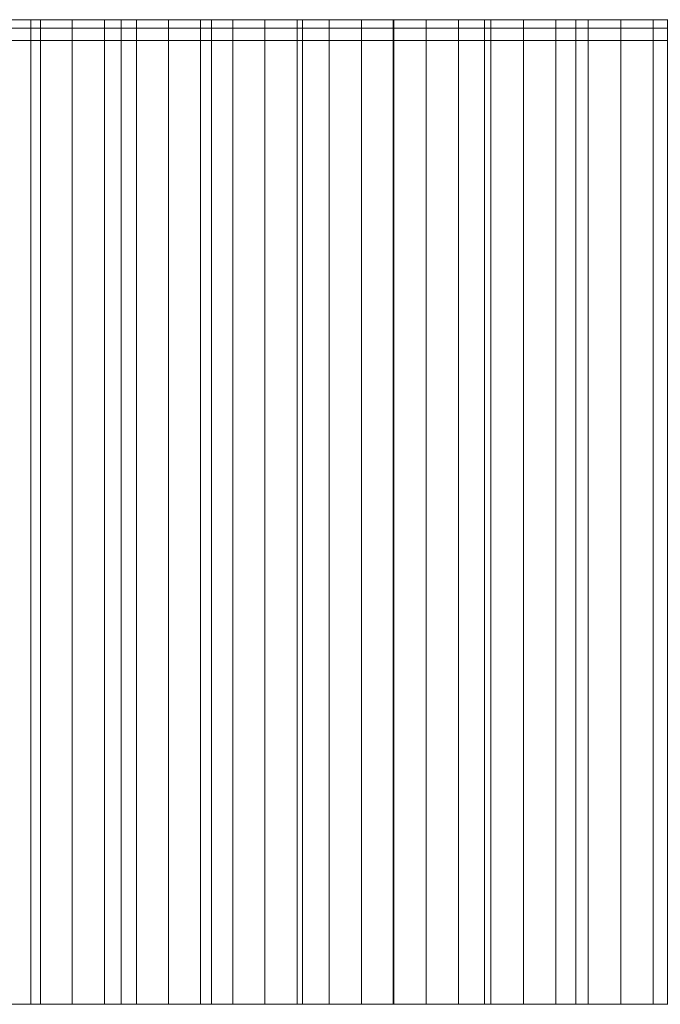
# Model space of a CAD drawing. Header units: centimetres. Extents: x -72 to 74, y -14 to 13.
# Tile 42 of 61: x 15.55 to 18.15, y 9.3 to 13.3. Entities that reach past the tile are written whole.
import ezdxf

# ---------------------------------------------------------------- set-up
doc = ezdxf.new("R2010")
doc.units = ezdxf.units.CM
doc.header["$LTSCALE"] = 2.54
doc.layers.add('Lucido design-1', color=7, linetype='Continuous')

# ---------------------------------------------------------------- blocks, each defined once
blk = doc.blocks.new('Gruppo-2-1')
at = {"color": 230, "linetype": 'Continuous', "lineweight": 9}
for points, invisible_edges in [([(-14.5734, 13.3, -57.895), (29.3447, 13.3, -58.895), (-15.5734, 13.3, -58.895), (-14.5734, 13.3, -57.895)], 13), ([(-14.5734, 13.3, -57.895), (29.3447, 13.3, -57.895), (29.3447, 13.3, -58.895), (-14.5734, 13.3, -57.895)], 12), ([(15.2312, 13.3, 138.7597), (15.5966, 13.3, 138.8795), (15.7645, 13.3, 137.8829), (15.2312, 13.3, 138.7597)], 14), ([(15.2312, 13.3, 138.7597), (15.7645, 13.3, 137.8829), (15.6346, 13.3, 137.8402), (15.2312, 13.3, 138.7597)], 13), ([(15.2312, 13.3, 138.7597), (15.6346, 13.3, 137.8402), (15.5048, 13.3, 137.7971), (15.2312, 13.3, 138.7597)], 13), ([(15.5966, 13.3, 138.8795), (15.9631, 13.3, 138.9962), (16.3306, 13.3, 139.1097), (15.5966, 13.3, 138.8795)], 12), ([(15.5966, 13.3, 138.8795), (16.3306, 13.3, 139.1097), (16.2855, 13.3, 138.0496), (15.5966, 13.3, 138.8795)], 15), ([(15.5966, 13.3, 138.8795), (16.2855, 13.3, 138.0496), (16.1551, 13.3, 138.0085), (15.5966, 13.3, 138.8795)], 13), ([(15.5966, 13.3, 138.8795), (16.1551, 13.3, 138.0085), (16.0248, 13.3, 137.967), (15.5966, 13.3, 138.8795)], 13), ([(15.5966, 13.3, 138.8795), (16.0248, 13.3, 137.967), (15.8946, 13.3, 137.9252), (15.5966, 13.3, 138.8795)], 13), ([(15.5966, 13.3, 138.8795), (15.8946, 13.3, 137.9252), (15.7645, 13.3, 137.8829), (15.5966, 13.3, 138.8795)], 13), ([(16.3306, 13.3, 139.1097), (16.4161, 13.3, 138.0902), (16.2855, 13.3, 138.0496), (16.3306, 13.3, 139.1097)], 13), ([(16.3306, 13.3, 139.1097), (16.6991, 13.3, 139.2201), (17.0684, 13.3, 139.3274), (16.3306, 13.3, 139.1097)], 12), ([(16.3306, 13.3, 139.1097), (17.0684, 13.3, 139.3274), (16.9397, 13.3, 138.2488), (16.3306, 13.3, 139.1097)], 15), ([(16.3306, 13.3, 139.1097), (16.9397, 13.3, 138.2488), (16.8086, 13.3, 138.2098), (16.3306, 13.3, 139.1097)], 13), ([(16.3306, 13.3, 139.1097), (16.8086, 13.3, 138.2098), (16.6777, 13.3, 138.1703), (16.3306, 13.3, 139.1097)], 13), ([(16.3306, 13.3, 139.1097), (16.6777, 13.3, 138.1703), (16.5468, 13.3, 138.1305), (16.3306, 13.3, 139.1097)], 13), ([(16.3306, 13.3, 139.1097), (16.5468, 13.3, 138.1305), (16.4161, 13.3, 138.0902), (16.3306, 13.3, 139.1097)], 13), ([(17.0684, 13.3, 139.3274), (17.0709, 13.3, 138.2874), (16.9397, 13.3, 138.2488), (17.0684, 13.3, 139.3274)], 13), ([(17.0684, 13.3, 139.3274), (17.4387, 13.3, 139.4315), (17.8099, 13.3, 139.5324), (17.0684, 13.3, 139.3274)], 12), ([(17.0684, 13.3, 139.3274), (17.8099, 13.3, 139.5324), (17.7286, 13.3, 138.4744), (17.0684, 13.3, 139.3274)], 15), ([(17.0684, 13.3, 139.3274), (17.7286, 13.3, 138.4744), (17.5968, 13.3, 138.4378), (17.0684, 13.3, 139.3274)], 13), ([(17.0684, 13.3, 139.3274), (17.5968, 13.3, 138.4378), (17.4651, 13.3, 138.4008), (17.0684, 13.3, 139.3274)], 13), ([(17.0684, 13.3, 139.3274), (17.4651, 13.3, 138.4008), (17.3336, 13.3, 138.3634), (17.0684, 13.3, 139.3274)], 13), ([(17.0684, 13.3, 139.3274), (17.3336, 13.3, 138.3634), (17.2022, 13.3, 138.3256), (17.0684, 13.3, 139.3274)], 13), ([(17.0684, 13.3, 139.3274), (17.2022, 13.3, 138.3256), (17.0709, 13.3, 138.2874), (17.0684, 13.3, 139.3274)], 13), ([(17.8099, 13.3, 139.5324), (17.8605, 13.3, 138.5106), (17.7286, 13.3, 138.4744), (17.8099, 13.3, 139.5324)], 13), ([(17.8099, 13.3, 139.5324), (18.1819, 13.3, 139.6301), (18.2568, 13.3, 138.6166), (17.8099, 13.3, 139.5324)], 14), ([(17.8099, 13.3, 139.5324), (18.2568, 13.3, 138.6166), (18.1246, 13.3, 138.5817), (17.8099, 13.3, 139.5324)], 13), ([(17.8099, 13.3, 139.5324), (18.1246, 13.3, 138.5817), (17.9925, 13.3, 138.5463), (17.8099, 13.3, 139.5324)], 13), ([(17.8099, 13.3, 139.5324), (17.9925, 13.3, 138.5463), (17.8605, 13.3, 138.5106), (17.8099, 13.3, 139.5324)], 13), ([(-14.5734, 13.2658, 96.0359), (-2.4276, 13.2658, 126.4085), (35.8883, 13.2658, 139.5837), (-14.5734, 13.2658, 96.0359)], 15), ([(-14.5734, 13.2658, 96.0359), (35.8883, 13.2658, 139.5837), (73.3955, 13.2658, 95.1085), (-14.5734, 13.2658, 96.0359)], 15), ([(-14.5734, 13.2658, -57.895), (-14.5734, 13.2658, 96.0359), (73.3955, 13.2658, 95.1085), (-14.5734, 13.2658, -57.895)], 14), ([(-14.5734, 13.2658, -57.895), (73.3955, 13.2658, 95.1085), (73.3955, 13.2658, -57.895), (-14.5734, 13.2658, -57.895)], 9), ([(-2.4276, 13.2658, 126.4085), (7.8882, 13.2658, 134.4246), (17.0709, 13.2658, 138.2874), (-2.4276, 13.2658, 126.4085)], 15), ([(-2.4276, 13.2658, 126.4085), (17.0709, 13.2658, 138.2874), (35.8883, 13.2658, 139.5837), (-2.4276, 13.2658, 126.4085)], 15), ([(7.8882, 13.2658, 134.4246), (11.8043, 13.2658, 136.3741), (17.0709, 13.2658, 138.2874), (7.8882, 13.2658, 134.4246)], 15), ([(11.8043, 13.2658, 136.3741), (14.8579, 13.2658, 137.5757), (17.0709, 13.2658, 138.2874), (11.8043, 13.2658, 136.3741)], 15), ([(14.8579, 13.2658, 137.5757), (15.2456, 13.2658, 137.7097), (15.7645, 13.2658, 137.8829), (14.8579, 13.2658, 137.5757)], 15), ([(14.8579, 13.2658, 137.5757), (15.7645, 13.2658, 137.8829), (17.0709, 13.2658, 138.2874), (14.8579, 13.2658, 137.5757)], 15), ([(15.2456, 13.2658, 137.7097), (15.5048, 13.2658, 137.7971), (15.7645, 13.2658, 137.8829), (15.2456, 13.2658, 137.7097)], 15), ([(15.5048, 13.2658, 137.7971), (15.6346, 13.2658, 137.8402), (15.7645, 13.2658, 137.8829), (15.5048, 13.2658, 137.7971)], 12), ([(15.7645, 13.2658, 137.8829), (15.8946, 13.2658, 137.9252), (16.0248, 13.2658, 137.967), (15.7645, 13.2658, 137.8829)], 12), ([(15.7645, 13.2658, 137.8829), (16.0248, 13.2658, 137.967), (16.1551, 13.2658, 138.0085), (15.7645, 13.2658, 137.8829)], 13), ([(15.7645, 13.2658, 137.8829), (16.1551, 13.2658, 138.0085), (16.4161, 13.2658, 138.0902), (15.7645, 13.2658, 137.8829)], 15), ([(15.7645, 13.2658, 137.8829), (16.4161, 13.2658, 138.0902), (17.0709, 13.2658, 138.2874), (15.7645, 13.2658, 137.8829)], 15), ([(16.1551, 13.2658, 138.0085), (16.2855, 13.2658, 138.0496), (16.4161, 13.2658, 138.0902), (16.1551, 13.2658, 138.0085)], 12), ([(16.4161, 13.2658, 138.0902), (16.5468, 13.2658, 138.1305), (16.8086, 13.2658, 138.2098), (16.4161, 13.2658, 138.0902)], 14), ([(16.4161, 13.2658, 138.0902), (16.8086, 13.2658, 138.2098), (17.0709, 13.2658, 138.2874), (16.4161, 13.2658, 138.0902)], 15), ([(16.5468, 13.2658, 138.1305), (16.6777, 13.2658, 138.1703), (16.8086, 13.2658, 138.2098), (16.5468, 13.2658, 138.1305)], 12), ([(16.8086, 13.2658, 138.2098), (16.9397, 13.2658, 138.2488), (17.0709, 13.2658, 138.2874), (16.8086, 13.2658, 138.2098)], 12), ([(17.0709, 13.2658, 138.2874), (17.2022, 13.2658, 138.3256), (17.3336, 13.2658, 138.3634), (17.0709, 13.2658, 138.2874)], 12), ([(17.0709, 13.2658, 138.2874), (17.3336, 13.2658, 138.3634), (17.4651, 13.2658, 138.4008), (17.0709, 13.2658, 138.2874)], 13), ([(17.0709, 13.2658, 138.2874), (17.4651, 13.2658, 138.4008), (17.9925, 13.2658, 138.5463), (17.0709, 13.2658, 138.2874)], 15), ([(17.0709, 13.2658, 138.2874), (17.9925, 13.2658, 138.5463), (19.1853, 13.2658, 138.8497), (17.0709, 13.2658, 138.2874)], 15), ([(17.0709, 13.2658, 138.2874), (19.1853, 13.2658, 138.8497), (21.4595, 13.2658, 139.3311), (17.0709, 13.2658, 138.2874)], 15), ([(17.0709, 13.2658, 138.2874), (21.4595, 13.2658, 139.3311), (27.5699, 13.2658, 140.0201), (17.0709, 13.2658, 138.2874)], 15), ([(17.0709, 13.2658, 138.2874), (27.5699, 13.2658, 140.0201), (35.8883, 13.2658, 139.5837), (17.0709, 13.2658, 138.2874)], 15), ([(17.4651, 13.2658, 138.4008), (17.5968, 13.2658, 138.4378), (17.7286, 13.2658, 138.4744), (17.4651, 13.2658, 138.4008)], 12), ([(17.4651, 13.2658, 138.4008), (17.7286, 13.2658, 138.4744), (17.9925, 13.2658, 138.5463), (17.4651, 13.2658, 138.4008)], 15), ([(17.7286, 13.2658, 138.4744), (17.8605, 13.2658, 138.5106), (17.9925, 13.2658, 138.5463), (17.7286, 13.2658, 138.4744)], 12), ([(17.9925, 13.2658, 138.5463), (18.1246, 13.2658, 138.5817), (18.2568, 13.2658, 138.6166), (17.9925, 13.2658, 138.5463)], 12), ([(17.9925, 13.2658, 138.5463), (18.2568, 13.2658, 138.6166), (18.5216, 13.2658, 138.6853), (17.9925, 13.2658, 138.5463)], 15), ([(17.9925, 13.2658, 138.5463), (18.5216, 13.2658, 138.6853), (19.1853, 13.2658, 138.8497), (17.9925, 13.2658, 138.5463)], 15), ([(-14.5734, 13.2158, 96.0359), (-2.4276, 13.2158, 126.4085), (35.8883, 13.2158, 139.5837), (-14.5734, 13.2158, 96.0359)], 15), ([(-14.5734, 13.2158, 96.0359), (35.8883, 13.2158, 139.5837), (73.3955, 13.2158, 95.1085), (-14.5734, 13.2158, 96.0359)], 15), ([(-14.5734, 13.2158, -57.895), (-14.5734, 13.2158, 96.0359), (73.3955, 13.2158, 95.1085), (-14.5734, 13.2158, -57.895)], 14), ([(-14.5734, 13.2158, -57.895), (73.3955, 13.2158, 95.1085), (73.3955, 13.2158, -57.895), (-14.5734, 13.2158, -57.895)], 9), ([(-2.4276, 13.2158, 126.4085), (7.8882, 13.2158, 134.4246), (17.0709, 13.2158, 138.2874), (-2.4276, 13.2158, 126.4085)], 15), ([(-2.4276, 13.2158, 126.4085), (17.0709, 13.2158, 138.2874), (35.8883, 13.2158, 139.5837), (-2.4276, 13.2158, 126.4085)], 15), ([(7.8882, 13.2158, 134.4246), (11.8043, 13.2158, 136.3741), (17.0709, 13.2158, 138.2874), (7.8882, 13.2158, 134.4246)], 15), ([(11.8043, 13.2158, 136.3741), (14.8579, 13.2158, 137.5757), (17.0709, 13.2158, 138.2874), (11.8043, 13.2158, 136.3741)], 15), ([(14.8579, 13.2158, 137.5757), (15.2456, 13.2158, 137.7097), (15.7645, 13.2158, 137.8829), (14.8579, 13.2158, 137.5757)], 15), ([(14.8579, 13.2158, 137.5757), (15.7645, 13.2158, 137.8829), (17.0709, 13.2158, 138.2874), (14.8579, 13.2158, 137.5757)], 15), ([(15.2456, 13.2158, 137.7097), (15.5048, 13.2158, 137.7971), (15.7645, 13.2158, 137.8829), (15.2456, 13.2158, 137.7097)], 15), ([(15.5048, 13.2158, 137.7971), (15.6346, 13.2158, 137.8402), (15.7645, 13.2158, 137.8829), (15.5048, 13.2158, 137.7971)], 12), ([(15.7645, 13.2158, 137.8829), (15.8946, 13.2158, 137.9252), (16.0248, 13.2158, 137.967), (15.7645, 13.2158, 137.8829)], 12), ([(15.7645, 13.2158, 137.8829), (16.0248, 13.2158, 137.967), (16.1551, 13.2158, 138.0085), (15.7645, 13.2158, 137.8829)], 13), ([(15.7645, 13.2158, 137.8829), (16.1551, 13.2158, 138.0085), (16.4161, 13.2158, 138.0902), (15.7645, 13.2158, 137.8829)], 15), ([(15.7645, 13.2158, 137.8829), (16.4161, 13.2158, 138.0902), (17.0709, 13.2158, 138.2874), (15.7645, 13.2158, 137.8829)], 15), ([(16.1551, 13.2158, 138.0085), (16.2855, 13.2158, 138.0496), (16.4161, 13.2158, 138.0902), (16.1551, 13.2158, 138.0085)], 12), ([(16.4161, 13.2158, 138.0902), (16.5468, 13.2158, 138.1305), (16.8086, 13.2158, 138.2098), (16.4161, 13.2158, 138.0902)], 14), ([(16.4161, 13.2158, 138.0902), (16.8086, 13.2158, 138.2098), (17.0709, 13.2158, 138.2874), (16.4161, 13.2158, 138.0902)], 15), ([(16.5468, 13.2158, 138.1305), (16.6777, 13.2158, 138.1703), (16.8086, 13.2158, 138.2098), (16.5468, 13.2158, 138.1305)], 12), ([(16.8086, 13.2158, 138.2098), (16.9397, 13.2158, 138.2488), (17.0709, 13.2158, 138.2874), (16.8086, 13.2158, 138.2098)], 12), ([(17.0709, 13.2158, 138.2874), (17.2022, 13.2158, 138.3256), (17.3336, 13.2158, 138.3634), (17.0709, 13.2158, 138.2874)], 12), ([(17.0709, 13.2158, 138.2874), (17.3336, 13.2158, 138.3634), (17.4651, 13.2158, 138.4008), (17.0709, 13.2158, 138.2874)], 13), ([(17.0709, 13.2158, 138.2874), (17.4651, 13.2158, 138.4008), (17.9925, 13.2158, 138.5463), (17.0709, 13.2158, 138.2874)], 15), ([(17.0709, 13.2158, 138.2874), (17.9925, 13.2158, 138.5463), (19.1853, 13.2158, 138.8497), (17.0709, 13.2158, 138.2874)], 15), ([(17.0709, 13.2158, 138.2874), (19.1853, 13.2158, 138.8497), (21.4595, 13.2158, 139.3311), (17.0709, 13.2158, 138.2874)], 15), ([(17.0709, 13.2158, 138.2874), (21.4595, 13.2158, 139.3311), (27.5699, 13.2158, 140.0201), (17.0709, 13.2158, 138.2874)], 15), ([(17.0709, 13.2158, 138.2874), (27.5699, 13.2158, 140.0201), (35.8883, 13.2158, 139.5837), (17.0709, 13.2158, 138.2874)], 15), ([(17.4651, 13.2158, 138.4008), (17.5968, 13.2158, 138.4378), (17.7286, 13.2158, 138.4744), (17.4651, 13.2158, 138.4008)], 12), ([(17.4651, 13.2158, 138.4008), (17.7286, 13.2158, 138.4744), (17.9925, 13.2158, 138.5463), (17.4651, 13.2158, 138.4008)], 15), ([(17.7286, 13.2158, 138.4744), (17.8605, 13.2158, 138.5106), (17.9925, 13.2158, 138.5463), (17.7286, 13.2158, 138.4744)], 12), ([(17.9925, 13.2158, 138.5463), (18.1246, 13.2158, 138.5817), (18.2568, 13.2158, 138.6166), (17.9925, 13.2158, 138.5463)], 12), ([(17.9925, 13.2158, 138.5463), (18.2568, 13.2158, 138.6166), (18.5216, 13.2158, 138.6853), (17.9925, 13.2158, 138.5463)], 15), ([(17.9925, 13.2158, 138.5463), (18.5216, 13.2158, 138.6853), (19.1853, 13.2158, 138.8497), (17.9925, 13.2158, 138.5463)], 15), ([(-14.5734, 9.3, -57.895), (29.3447, 9.3, -58.895), (-15.5734, 9.3, -58.895), (-14.5734, 9.3, -57.895)], 13), ([(-14.5734, 9.3, -57.895), (29.3447, 9.3, -57.895), (29.3447, 9.3, -58.895), (-14.5734, 9.3, -57.895)], 12), ([(15.2312, 9.3, 138.7597), (15.5966, 9.3, 138.8795), (15.7645, 9.3, 137.8829), (15.2312, 9.3, 138.7597)], 14), ([(15.2312, 9.3, 138.7597), (15.7645, 9.3, 137.8829), (15.6346, 9.3, 137.8402), (15.2312, 9.3, 138.7597)], 13), ([(15.2312, 9.3, 138.7597), (15.6346, 9.3, 137.8402), (15.5048, 9.3, 137.7971), (15.2312, 9.3, 138.7597)], 13), ([(15.5966, 9.3, 138.8795), (15.9631, 9.3, 138.9962), (16.3306, 9.3, 139.1097), (15.5966, 9.3, 138.8795)], 12), ([(15.5966, 9.3, 138.8795), (16.3306, 9.3, 139.1097), (16.2855, 9.3, 138.0496), (15.5966, 9.3, 138.8795)], 15), ([(15.5966, 9.3, 138.8795), (16.2855, 9.3, 138.0496), (16.1551, 9.3, 138.0085), (15.5966, 9.3, 138.8795)], 13), ([(15.5966, 9.3, 138.8795), (16.1551, 9.3, 138.0085), (16.0248, 9.3, 137.967), (15.5966, 9.3, 138.8795)], 13), ([(15.5966, 9.3, 138.8795), (16.0248, 9.3, 137.967), (15.8946, 9.3, 137.9252), (15.5966, 9.3, 138.8795)], 13), ([(15.5966, 9.3, 138.8795), (15.8946, 9.3, 137.9252), (15.7645, 9.3, 137.8829), (15.5966, 9.3, 138.8795)], 13), ([(16.3306, 9.3, 139.1097), (16.4161, 9.3, 138.0902), (16.2855, 9.3, 138.0496), (16.3306, 9.3, 139.1097)], 13), ([(16.3306, 9.3, 139.1097), (16.6991, 9.3, 139.2201), (17.0684, 9.3, 139.3274), (16.3306, 9.3, 139.1097)], 12), ([(16.3306, 9.3, 139.1097), (17.0684, 9.3, 139.3274), (16.9397, 9.3, 138.2488), (16.3306, 9.3, 139.1097)], 15), ([(16.3306, 9.3, 139.1097), (16.9397, 9.3, 138.2488), (16.8086, 9.3, 138.2098), (16.3306, 9.3, 139.1097)], 13), ([(16.3306, 9.3, 139.1097), (16.8086, 9.3, 138.2098), (16.6777, 9.3, 138.1703), (16.3306, 9.3, 139.1097)], 13), ([(16.3306, 9.3, 139.1097), (16.6777, 9.3, 138.1703), (16.5468, 9.3, 138.1305), (16.3306, 9.3, 139.1097)], 13), ([(16.3306, 9.3, 139.1097), (16.5468, 9.3, 138.1305), (16.4161, 9.3, 138.0902), (16.3306, 9.3, 139.1097)], 13), ([(17.0684, 9.3, 139.3274), (17.0709, 9.3, 138.2874), (16.9397, 9.3, 138.2488), (17.0684, 9.3, 139.3274)], 13), ([(17.0684, 9.3, 139.3274), (17.4387, 9.3, 139.4315), (17.8099, 9.3, 139.5324), (17.0684, 9.3, 139.3274)], 12), ([(17.0684, 9.3, 139.3274), (17.8099, 9.3, 139.5324), (17.7286, 9.3, 138.4744), (17.0684, 9.3, 139.3274)], 15), ([(17.0684, 9.3, 139.3274), (17.7286, 9.3, 138.4744), (17.5968, 9.3, 138.4378), (17.0684, 9.3, 139.3274)], 13), ([(17.0684, 9.3, 139.3274), (17.5968, 9.3, 138.4378), (17.4651, 9.3, 138.4008), (17.0684, 9.3, 139.3274)], 13), ([(17.0684, 9.3, 139.3274), (17.4651, 9.3, 138.4008), (17.3336, 9.3, 138.3634), (17.0684, 9.3, 139.3274)], 13), ([(17.0684, 9.3, 139.3274), (17.3336, 9.3, 138.3634), (17.2022, 9.3, 138.3256), (17.0684, 9.3, 139.3274)], 13), ([(17.0684, 9.3, 139.3274), (17.2022, 9.3, 138.3256), (17.0709, 9.3, 138.2874), (17.0684, 9.3, 139.3274)], 13), ([(17.8099, 9.3, 139.5324), (17.8605, 9.3, 138.5106), (17.7286, 9.3, 138.4744), (17.8099, 9.3, 139.5324)], 13), ([(17.8099, 9.3, 139.5324), (18.1819, 9.3, 139.6301), (18.2568, 9.3, 138.6166), (17.8099, 9.3, 139.5324)], 14), ([(17.8099, 9.3, 139.5324), (18.2568, 9.3, 138.6166), (18.1246, 9.3, 138.5817), (17.8099, 9.3, 139.5324)], 13), ([(17.8099, 9.3, 139.5324), (18.1246, 9.3, 138.5817), (17.9925, 9.3, 138.5463), (17.8099, 9.3, 139.5324)], 13), ([(17.8099, 9.3, 139.5324), (17.9925, 9.3, 138.5463), (17.8605, 9.3, 138.5106), (17.8099, 9.3, 139.5324)], 13)]:
    blk.add_3dface(points, dxfattribs=dict(at, invisible_edges=invisible_edges))
for points in [[(-15.5734, 13.3, -58.895), (-15.5734, 9.3, -58.895), (29.3447, 9.3, -58.895), (29.3447, 13.3, -58.895)], [(29.3447, 13.3, -57.895), (29.3447, 9.3, -57.895), (-14.5734, 9.3, -57.895), (-14.5734, 13.3, -57.895)], [(15.5966, 13.3, 138.8795), (15.5966, 9.3, 138.8795), (15.2312, 9.3, 138.7597), (15.2312, 13.3, 138.7597)], [(15.5048, 13.3, 137.7971), (15.5048, 9.3, 137.7971), (15.6346, 9.3, 137.8402), (15.6346, 13.3, 137.8402)], [(15.9631, 13.3, 138.9962), (15.9631, 9.3, 138.9962), (15.5966, 9.3, 138.8795), (15.5966, 13.3, 138.8795)], [(15.6346, 13.3, 137.8402), (15.6346, 9.3, 137.8402), (15.7645, 9.3, 137.8829), (15.7645, 13.3, 137.8829)], [(15.7645, 13.3, 137.8829), (15.7645, 9.3, 137.8829), (15.8946, 9.3, 137.9252), (15.8946, 13.3, 137.9252)], [(15.8946, 13.3, 137.9252), (15.8946, 9.3, 137.9252), (16.0248, 9.3, 137.967), (16.0248, 13.3, 137.967)], [(16.3306, 13.3, 139.1097), (16.3306, 9.3, 139.1097), (15.9631, 9.3, 138.9962), (15.9631, 13.3, 138.9962)], [(16.0248, 13.3, 137.967), (16.0248, 9.3, 137.967), (16.1551, 9.3, 138.0085), (16.1551, 13.3, 138.0085)], [(16.1551, 13.3, 138.0085), (16.1551, 9.3, 138.0085), (16.2855, 9.3, 138.0496), (16.2855, 13.3, 138.0496)], [(16.2855, 13.3, 138.0496), (16.2855, 9.3, 138.0496), (16.4161, 9.3, 138.0902), (16.4161, 13.3, 138.0902)], [(16.6991, 13.3, 139.2201), (16.6991, 9.3, 139.2201), (16.3306, 9.3, 139.1097), (16.3306, 13.3, 139.1097)], [(16.4161, 13.3, 138.0902), (16.4161, 9.3, 138.0902), (16.5468, 9.3, 138.1305), (16.5468, 13.3, 138.1305)], [(16.5468, 13.3, 138.1305), (16.5468, 9.3, 138.1305), (16.6777, 9.3, 138.1703), (16.6777, 13.3, 138.1703)], [(16.6777, 13.3, 138.1703), (16.6777, 9.3, 138.1703), (16.8086, 9.3, 138.2098), (16.8086, 13.3, 138.2098)], [(17.0684, 13.3, 139.3274), (17.0684, 9.3, 139.3274), (16.6991, 9.3, 139.2201), (16.6991, 13.3, 139.2201)], [(16.8086, 13.3, 138.2098), (16.8086, 9.3, 138.2098), (16.9397, 9.3, 138.2488), (16.9397, 13.3, 138.2488)], [(16.9397, 13.3, 138.2488), (16.9397, 9.3, 138.2488), (17.0709, 9.3, 138.2874), (17.0709, 13.3, 138.2874)], [(17.4387, 13.3, 139.4315), (17.4387, 9.3, 139.4315), (17.0684, 9.3, 139.3274), (17.0684, 13.3, 139.3274)], [(17.0709, 13.3, 138.2874), (17.0709, 9.3, 138.2874), (17.2022, 9.3, 138.3256), (17.2022, 13.3, 138.3256)], [(17.2022, 13.3, 138.3256), (17.2022, 9.3, 138.3256), (17.3336, 9.3, 138.3634), (17.3336, 13.3, 138.3634)], [(17.3336, 13.3, 138.3634), (17.3336, 9.3, 138.3634), (17.4651, 9.3, 138.4008), (17.4651, 13.3, 138.4008)], [(17.8099, 13.3, 139.5324), (17.8099, 9.3, 139.5324), (17.4387, 9.3, 139.4315), (17.4387, 13.3, 139.4315)], [(17.4651, 13.3, 138.4008), (17.4651, 9.3, 138.4008), (17.5968, 9.3, 138.4378), (17.5968, 13.3, 138.4378)], [(17.5968, 13.3, 138.4378), (17.5968, 9.3, 138.4378), (17.7286, 9.3, 138.4744), (17.7286, 13.3, 138.4744)], [(17.7286, 13.3, 138.4744), (17.7286, 9.3, 138.4744), (17.8605, 9.3, 138.5106), (17.8605, 13.3, 138.5106)], [(18.1819, 13.3, 139.6301), (18.1819, 9.3, 139.6301), (17.8099, 9.3, 139.5324), (17.8099, 13.3, 139.5324)], [(17.8605, 13.3, 138.5106), (17.8605, 9.3, 138.5106), (17.9925, 9.3, 138.5463), (17.9925, 13.3, 138.5463)], [(17.9925, 13.3, 138.5463), (17.9925, 9.3, 138.5463), (18.1246, 9.3, 138.5817), (18.1246, 13.3, 138.5817)], [(18.1246, 13.3, 138.5817), (18.1246, 9.3, 138.5817), (18.2568, 9.3, 138.6166), (18.2568, 13.3, 138.6166)], [(-14.5734, 13.2658, -57.895), (-14.5734, 13.2158, -57.895), (73.3955, 13.2158, -57.895), (73.3955, 13.2658, -57.895)], [(15.6346, 13.2658, 137.8402), (15.6346, 13.2158, 137.8402), (15.5048, 13.2158, 137.7971), (15.5048, 13.2658, 137.7971)], [(15.7645, 13.2658, 137.8829), (15.7645, 13.2158, 137.8829), (15.6346, 13.2158, 137.8402), (15.6346, 13.2658, 137.8402)], [(15.8946, 13.2658, 137.9252), (15.8946, 13.2158, 137.9252), (15.7645, 13.2158, 137.8829), (15.7645, 13.2658, 137.8829)], [(16.0248, 13.2658, 137.967), (16.0248, 13.2158, 137.967), (15.8946, 13.2158, 137.9252), (15.8946, 13.2658, 137.9252)], [(16.1551, 13.2658, 138.0085), (16.1551, 13.2158, 138.0085), (16.0248, 13.2158, 137.967), (16.0248, 13.2658, 137.967)], [(16.2855, 13.2658, 138.0496), (16.2855, 13.2158, 138.0496), (16.1551, 13.2158, 138.0085), (16.1551, 13.2658, 138.0085)], [(16.4161, 13.2658, 138.0902), (16.4161, 13.2158, 138.0902), (16.2855, 13.2158, 138.0496), (16.2855, 13.2658, 138.0496)], [(16.5468, 13.2658, 138.1305), (16.5468, 13.2158, 138.1305), (16.4161, 13.2158, 138.0902), (16.4161, 13.2658, 138.0902)], [(16.6777, 13.2658, 138.1703), (16.6777, 13.2158, 138.1703), (16.5468, 13.2158, 138.1305), (16.5468, 13.2658, 138.1305)], [(16.8086, 13.2658, 138.2098), (16.8086, 13.2158, 138.2098), (16.6777, 13.2158, 138.1703), (16.6777, 13.2658, 138.1703)], [(16.9397, 13.2658, 138.2488), (16.9397, 13.2158, 138.2488), (16.8086, 13.2158, 138.2098), (16.8086, 13.2658, 138.2098)], [(17.0709, 13.2658, 138.2874), (17.0709, 13.2158, 138.2874), (16.9397, 13.2158, 138.2488), (16.9397, 13.2658, 138.2488)], [(17.2022, 13.2658, 138.3256), (17.2022, 13.2158, 138.3256), (17.0709, 13.2158, 138.2874), (17.0709, 13.2658, 138.2874)], [(17.3336, 13.2658, 138.3634), (17.3336, 13.2158, 138.3634), (17.2022, 13.2158, 138.3256), (17.2022, 13.2658, 138.3256)], [(17.4651, 13.2658, 138.4008), (17.4651, 13.2158, 138.4008), (17.3336, 13.2158, 138.3634), (17.3336, 13.2658, 138.3634)], [(17.5968, 13.2658, 138.4378), (17.5968, 13.2158, 138.4378), (17.4651, 13.2158, 138.4008), (17.4651, 13.2658, 138.4008)], [(17.7286, 13.2658, 138.4744), (17.7286, 13.2158, 138.4744), (17.5968, 13.2158, 138.4378), (17.5968, 13.2658, 138.4378)], [(17.8605, 13.2658, 138.5106), (17.8605, 13.2158, 138.5106), (17.7286, 13.2158, 138.4744), (17.7286, 13.2658, 138.4744)], [(17.9925, 13.2658, 138.5463), (17.9925, 13.2158, 138.5463), (17.8605, 13.2158, 138.5106), (17.8605, 13.2658, 138.5106)], [(18.1246, 13.2658, 138.5817), (18.1246, 13.2158, 138.5817), (17.9925, 13.2158, 138.5463), (17.9925, 13.2658, 138.5463)], [(18.2568, 13.2658, 138.6166), (18.2568, 13.2158, 138.6166), (18.1246, 13.2158, 138.5817), (18.1246, 13.2658, 138.5817)]]:
    blk.add_3dface(points, dxfattribs=at)
blk = doc.blocks.new('Gruppo-3-1')
at = {"color": 230}
blk.add_blockref('Gruppo-2-1', (0, 0), dxfattribs=at)

msp = doc.modelspace()

# ---------------------------------------------------------------- block references
at = {"layer": 'Lucido design-1', "color": 230, "true_color": 0xff0066}
msp.add_blockref('Gruppo-3-1', (0, 0), dxfattribs=at)

doc.saveas('drawing.dxf')
